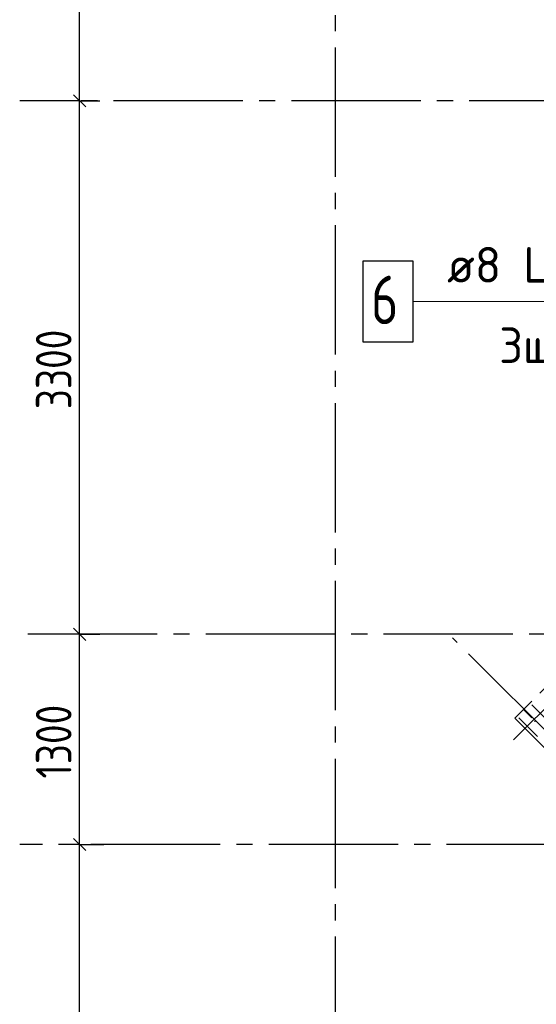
# Model space of a CAD drawing. Header units: millimetres. Extents: x 40580 to 1168286, y -220995 to 81020.
# Tile 147 of 194: x 458368 to 461563, y -115087 to -108997. Entities that reach past the tile are written whole.
import ezdxf

# ---------------------------------------------------------------- set-up
doc = ezdxf.new("R2010")
doc.units = ezdxf.units.MM
for name, pattern in [('______2', [270, 200, -70]), ('______5', [1100, 800, -100, 100, -100]), ('CENTER', [2, 1.25, -0.25, 0.25, -0.25])]:
    doc.linetypes.add(name, pattern=pattern)
for name, color, linetype, lineweight in [('Standard', 7, 'Continuous', 25), ('ОСИ', 7, 'CENTER', 15), ('Позиционная метка номер позиции', 7, 'Continuous', 13), ('Фиксатор', 7, 'Continuous', 25)]:
    doc.layers.add(name, color=color, linetype=linetype, lineweight=lineweight)
doc.layers.add('ЖБ Стена верхний уровень', color=7, linetype='______2', true_color=0x656565)
doc.styles.add('GOST 2.304-81', font='txt')
doc.styles.add('ISOCPEUR', font='isocpeur.ttf')

msp = doc.modelspace()

# ---------------------------------------------------------------- hatches: boundary and pattern name
at = {"layer": 'ЖБ Стена верхний уровень', "linetype": 'Continuous', "lineweight": -3, "transparency": 33554687}
msp.add_hatch(color=7, dxfattribs=at).paths.add_polyline_path([(461549.3, -113335.3), (461555.8, -113328.8), (461562.3, -113335.3), (461555.8, -113341.8)], flags=16)

# ---------------------------------------------------------------- linework, layer by layer
at = {"layer": 'Standard', "color": 7, "linetype": 'Continuous', "lineweight": -3, "transparency": 33554687}
for p, q in [((458738.8, -109498.4), (458738.8, -106198.4)), ((458738.8, -112798.4), (458738.8, -109498.4)), ((458738.8, -114098.4), (458738.8, -112798.4))]:
    msp.add_line(p, q, dxfattribs=at)
at = {"layer": 'Standard', "color": 251, "linetype": 'Continuous', "lineweight": -3, "true_color": 0x656565, "transparency": 33554687}
for p, q in [((458738.8, -109498.4), (458613.8, -109498.4)), ((458738.8, -109498.4), (458863.8, -109498.4)), ((458738.8, -112798.4), (458613.8, -112798.4)), ((458738.8, -112798.4), (458863.8, -112798.4)), ((458738.8, -114098.4), (458613.8, -114098.4)), ((458738.8, -114098.4), (458863.8, -114098.4)), ((458738.8, -114098.4), (458888.8, -114098.4))]:
    msp.add_line(p, q, dxfattribs=at)
at = {"layer": 'Standard', "color": 7, "linetype": 'Continuous', "lineweight": 25, "transparency": 33554687}
for p, q in [((458776.3, -109535.9), (458701.3, -109460.9)), ((458776.3, -112835.9), (458701.3, -112760.9)), ((458776.3, -114135.9), (458701.3, -114060.9))]:
    msp.add_line(p, q, dxfattribs=at)
at = {"layer": 'Standard', "color": 251, "linetype": 'Continuous', "lineweight": -3, "true_color": 0x656565, "transparency": 33554687}
for points in [[(458738.8, -109498.4), (458721.8, -109498.4), (458721.8, -109498.4), (458721.8, -109498.4), (458721.8, -109498.4), (458721.8, -109498.4), (458721.8, -109498.4), (458721.8, -109498.4), (458721.8, -109498.4), (458721.8, -109498.4), (458721.8, -109498.4), (458721.8, -109498.4), (458721.8, -109498.4), (458468.3, -109498.4)], [(458738.8, -112798.4), (458721.8, -112798.4), (458721.8, -112798.4), (458721.8, -112798.4), (458721.8, -112798.4), (458721.8, -112798.4), (458721.8, -112798.4), (458721.8, -112798.4), (458721.8, -112798.4), (458721.8, -112798.4), (458721.8, -112798.4), (458721.8, -112798.4), (458721.8, -112798.4), (458721.8, -112798.4), (458721.8, -112798.4), (458468.3, -112798.4)]]:
    msp.add_lwpolyline(points, dxfattribs=at)
at = {"layer": 'Standard', "color": 7, "linetype": 'Continuous', "lineweight": -3, "transparency": 33554687}
msp.add_lwpolyline([(458738.8, -119598.4), (458738.8, -117169.8), (458738.8, -117169.8), (458738.8, -114098.4)], dxfattribs=at)
at = {"layer": 'ЖБ Стена верхний уровень', "color": 251, "linetype": '______2', "lineweight": -3, "true_color": 0x656565, "transparency": 33554687}
for p, q in [((467645.5, -107102.4), (461430, -113317.9)), ((461430, -113317.9), (461557.3, -113445.2)), ((461557.3, -113445.2), (463091.7, -114979.6))]:
    msp.add_line(p, q, dxfattribs=at)
at = {"layer": 'ЖБ Стена верхний уровень', "color": 9, "linetype": 'Continuous', "lineweight": -3, "true_color": 0xc7c7c7, "transparency": 33554687}
for p, q in [((461484.2, -113263.7), (461535.8, -113315.3)), ((461535.8, -113235.3), (461651.5, -113351)), ((461455.8, -113315.3), (461571.5, -113431))]:
    msp.add_line(p, q, dxfattribs=at)
at = {"layer": 'ОСИ', "color": 8, "linetype": '______5', "lineweight": -3, "transparency": 33554687}
for p, q in [((460318.8, -88268.4), (460318.8, -121308.4)), ((461423, -113452.2), (469338.3, -105536.9)), ((466348.8, -109498.4), (458368.3, -109498.4)), ((473518.8, -112798.4), (458368.3, -112798.4)), ((467932.7, -119707.4), (461045.7, -112820.4)), ((461423, -113452.2), (461423, -113452.2)), ((461423, -113452.2), (461423, -113452.2)), ((471708.8, -114098.4), (458368.3, -114098.4)), ((471708.8, -114098.4), (458368.3, -114098.4))]:
    msp.add_line(p, q, dxfattribs=at)
at = {"layer": 'Позиционная метка номер позиции', "color": 7, "linetype": 'Continuous', "lineweight": 13, "transparency": 33554687}
msp.add_lwpolyline([(464254.9, -111675.7), (463287, -110740.2), (460801, -110740.2)], dxfattribs=at)
at = {"layer": 'Фиксатор', "color": 7, "linetype": 'Continuous', "lineweight": 25, "transparency": 33554687}
msp.add_lwpolyline([(460491, -110990.2), (460801, -110990.2), (460801, -110490.2), (460491, -110490.2), (460491, -110990.2)], dxfattribs=at)

# ---------------------------------------------------------------- texts
at = {"layer": 'Standard', "color": 7, "linetype": 'Continuous', "lineweight": 25, "transparency": 33554687, "char_height": 220, "attachment_point": 7, "rotation": 90, "style": 'GOST 2.304-81'}
for s, insert, width in [('3300', (458688.8, -111406.5), 641.476), ('1300', (458688.8, -113690.8), 610.171)]:
    msp.add_mtext(s, dxfattribs=dict(at, insert=insert, width=width))
at = {"layer": 'Фиксатор', "color": 7, "linetype": 'Continuous', "lineweight": 13, "transparency": 33554687, "attachment_point": 7, "style": 'ISOCPEUR'}
for s, insert, char_height, width in [('\\W0.98;ø8 L=785mm ', (461011, -110622.9), 220, 1889.829), ('\\W0.78;6', (460541, -110880.2), 300, 326.834)]:
    msp.add_mtext(s, dxfattribs=dict(at, insert=insert, char_height=char_height, width=width))
at = {"layer": 'Фиксатор', "color": 7, "linetype": 'Continuous', "lineweight": 25, "transparency": 33554687, "insert": (461334.1, -111120.7), "char_height": 220, "width": 984.761, "attachment_point": 7, "style": 'ISOCPEUR'}
msp.add_mtext('\\W0.95;3шт/м', dxfattribs=at)

doc.saveas('drawing.dxf')
